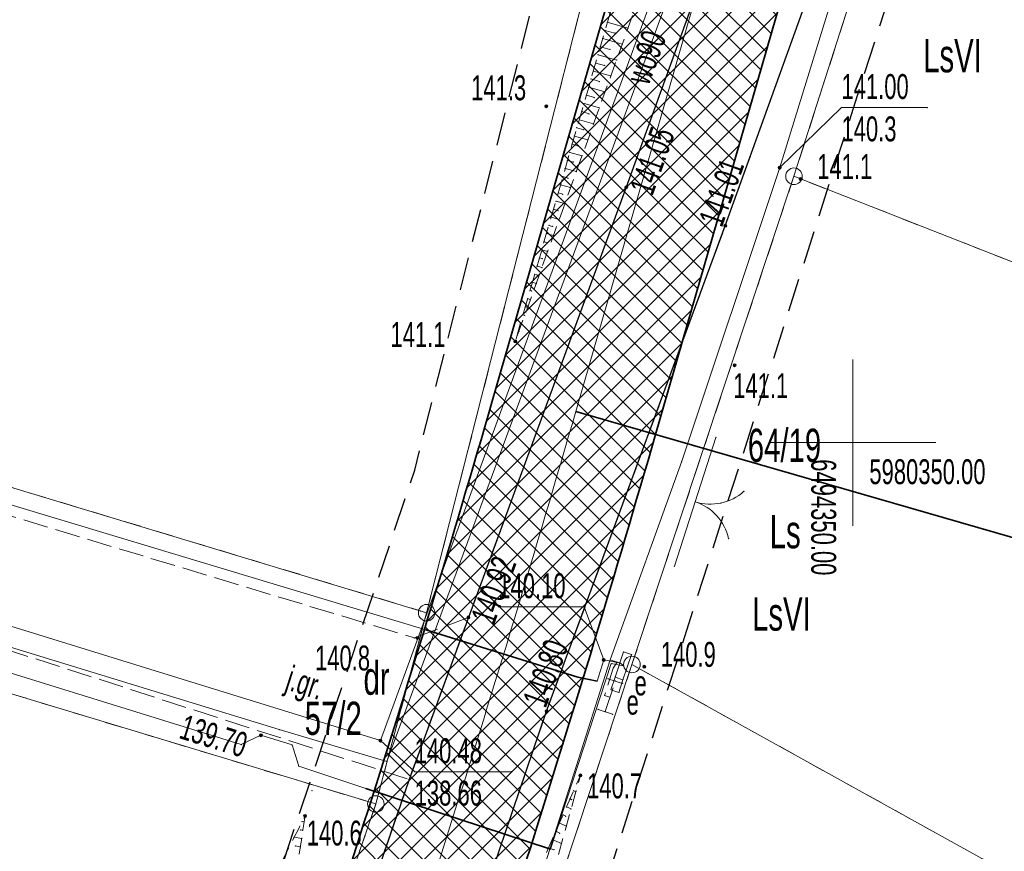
# Model space of a CAD drawing. Extents: x 6456700 to 6518119, y 5963420 to 5980059.
# Tile 13 of 256: x 6511594 to 6511623, y 5963887 to 5963912. Entities that reach past the tile are written whole.
import ezdxf
from ezdxf.enums import TextEntityAlignment as Align

# ---------------------------------------------------------------- set-up
doc = ezdxf.new("R2010")
doc.units = 0
doc.header["$MEASUREMENT"] = 0
for name, pattern in [('L_0_03', [1, 0.5, -0.5]), ('L_0_04', [1.5, 1, -0.5]), ('L_0_52', [1, 0.75, -0.25]), ('L_0_5A', [0.75, 0.5, -0.25])]:
    doc.linetypes.add(name, pattern=pattern)
doc.layers.get('0').update_dxf_attribs({"color": 2, "linetype": 'CONTINUOUS', "lineweight": 5})
for name, color, linetype, lineweight in [('000_Inne__niezydentyfikowane_', 7, 'CONTINUOUS', 18), ('18mm Kreska ciągła', 7, 'CONTINUOUS', 18), ('202_punkt_graniczny', 7, 'CONTINUOUS', 18), ('209_oznaczenie_konturu_klasyfikacyjnego', 96, 'CONTINUOUS', 18), ('210_oznaczenie_konturu_uzytku_gruntowego', 96, 'CONTINUOUS', 18), ('211_numer_dzialki_ewidencyjnej', 7, 'CONTINUOUS', 18), ('218_kontur_uzytku_gruntowego', 96, 'L_0_03', 18), ('219_dzialka_ewidencyjna', 7, 'CONTINUOUS', 18), ('35mm Ciągła', 7, 'CONTINUOUS', 35), ('brama', 7, 'CONTINUOUS', 18), ('jezdnia', 7, 'CONTINUOUS', 18), ('jezdnia_Atr17', 7, 'CONTINUOUS', 18), ('kraweznik', 7, 'CONTINUOUS', 18), ('obudowa_ochronna_przewodu', 7, 'CONTINUOUS', 18), ('ogrodzenie_trwale', 7, 'CONTINUOUS', 18), ('pikieta_naturalna', 7, 'CONTINUOUS', 18), ('pikieta_naturalna_Atr2', 7, 'CONTINUOUS', 18), ('pikieta_sztuczna', 7, 'CONTINUOUS', 18), ('pikieta_sztuczna_Atr2', 7, 'CONTINUOUS', 18), ('przewod_elektroenergetyczny_podziemny', 7, 'CONTINUOUS', 18), ('przewod_elektroenergetyczny_podziemny___ob__projektowany', 7, 'CONTINUOUS', 18), ('przewod_kanalizacyjny', 7, 'CONTINUOUS', 18), ('przewod_wodociagowy', 7, 'CONTINUOUS', 18), ('przewod_wodociagowy_Atr1', 7, 'CONTINUOUS', 18), ('rzedna', 7, 'CONTINUOUS', 18), ('rzedna_Atr2', 7, 'CONTINUOUS', 18), ('rzedna_Atr3', 7, 'CONTINUOUS', 18), ('siatka_krzyrzy', 7, 'CONTINUOUS', 18), ('skarpa_nieumocniona', 7, 'CONTINUOUS', 18), ('szafa_elektroenergetyczna_lub_kontener', 7, 'CONTINUOUS', 18), ('szafa_elektroenergetyczna_lub_kontener_Atr17', 7, 'CONTINUOUS', 18), ('Zakres', 7, 'CONTINUOUS', 18)]:
    doc.layers.add(name, color=color, linetype=linetype, lineweight=lineweight)
doc.styles.get("Standard").update_dxf_attribs({"font": 'txt', "width": 0.75})

# ---------------------------------------------------------------- blocks, each defined once
blk = doc.blocks.new('mdcp_nowa')
at = {"layer": 'pikieta_naturalna', "linetype": 'Continuous', "lineweight": 18}
for points in [[(6494340.77, 5980360.085, 1), (6494340.77, 5980360.175, 1)], [(6494348.43, 5980357.895, 1), (6494348.43, 5980357.985, 1)], [(6494339.84, 5980353.005, 1), (6494339.84, 5980353.095, 1)], [(6494346.44, 5980352.285, 1), (6494346.44, 5980352.375, 1)], [(6494336.89, 5980344.075, 1), (6494336.89, 5980344.165, 1)], [(6494343.72, 5980343.205, 1), (6494343.72, 5980343.295, 1)], [(6494341.8, 5980339.935, 1), (6494341.8, 5980340.025, 1)], [(6494333.51, 5980338.715, 1), (6494333.51, 5980338.805, 1)]]:
    blk.add_hatch(color=18, dxfattribs=at).paths.add_polyline_path(points)
at = {"layer": 'pikieta_sztuczna', "linetype": 'Continuous', "lineweight": 18}
for points in [[(6494343.18, 5980357.645, 1), (6494343.18, 5980357.735, 1)], [(6494346.16, 5980356.485, 1), (6494346.16, 5980356.575, 1)], [(6494338.43, 5980344.695, 1), (6494338.43, 5980344.785, 1)], [(6494340.78, 5980341.865, 1), (6494340.78, 5980341.955, 1)]]:
    blk.add_hatch(color=18, dxfattribs=at).paths.add_polyline_path(points)
at = {"layer": 'rzedna', "linetype": 'Continuous', "lineweight": 18}
for color, points in [(18, [(6494347.8, 5980358.235, 1), (6494347.8, 5980358.325, 1)]), (1, [(6494342.5, 5980343.415, 1), (6494342.5, 5980343.505, 1)]), (1, [(6494332.18, 5980341.145, 1), (6494332.18, 5980341.235, 1)]), (18, [(6494335.78, 5980340.985, 1), (6494335.78, 5980341.075, 1)])]:
    blk.add_hatch(color=color, dxfattribs=at).paths.add_polyline_path(points)
at = {"layer": '000_Inne__niezydentyfikowane_', "linetype": 'Continuous', "lineweight": 18, "flags": 128}
for points in [[(6494342.61, 5980362.66), (6494343.23, 5980362.48)], [(6494342.54, 5980362.41), (6494342.84, 5980362.33)], [(6494342.47, 5980362.17), (6494343.06, 5980362)], [(6494342.33, 5980361.68), (6494342.89, 5980361.52)], [(6494342.4, 5980361.92), (6494342.69, 5980361.84)], [(6494342.26, 5980361.43), (6494342.53, 5980361.36)], [(6494342.19, 5980361.19), (6494342.71, 5980361.04)], [(6494342.12, 5980360.95), (6494342.37, 5980360.87)], [(6494342.05, 5980360.7), (6494342.54, 5980360.56)], [(6494341.91, 5980360.21), (6494342.37, 5980360.08)], [(6494341.98, 5980360.46), (6494342.22, 5980360.39)], [(6494341.84, 5980359.97), (6494342.06, 5980359.9)], [(6494341.77, 5980359.72), (6494342.19, 5980359.6)], [(6494341.69, 5980359.48), (6494341.9, 5980359.42)], [(6494341.55, 5980358.99), (6494341.74, 5980358.93)], [(6494341.62, 5980359.23), (6494342.02, 5980359.12)], [(6494341.48, 5980358.74), (6494341.85, 5980358.64)], [(6494341.41, 5980358.5), (6494341.59, 5980358.45)], [(6494341.34, 5980358.25), (6494341.68, 5980358.16)], [(6494341.27, 5980358.01), (6494341.43, 5980357.96)], [(6494341.13, 5980357.52), (6494341.27, 5980357.48)], [(6494341.2, 5980357.76), (6494341.5, 5980357.68)], [(6494341.06, 5980357.27), (6494341.33, 5980357.2)], [(6494340.99, 5980357.03), (6494341.12, 5980356.99)], [(6494340.92, 5980356.79), (6494341.16, 5980356.72)], [(6494340.85, 5980356.54), (6494340.96, 5980356.51)], [(6494340.71, 5980356.05), (6494340.8, 5980356.02)], [(6494340.78, 5980356.3), (6494340.99, 5980356.24)], [(6494340.64, 5980355.81), (6494340.81, 5980355.76)], [(6494340.56, 5980355.56), (6494340.65, 5980355.54)], [(6494340.49, 5980355.32), (6494340.64, 5980355.27)], [(6494340.42, 5980355.07), (6494340.49, 5980355.05)], [(6494340.28, 5980354.58), (6494340.33, 5980354.57)], [(6494340.35, 5980354.83), (6494340.47, 5980354.79)], [(6494340.21, 5980354.34), (6494340.29, 5980354.31)], [(6494340.14, 5980354.09), (6494340.17, 5980354.08)], [(6494340.07, 5980353.85), (6494340.12, 5980353.83)], [(6494339.93, 5980353.36), (6494339.95, 5980353.35)], [(6494340, 5980353.6), (6494340.02, 5980353.6)], [(6494341.6, 5980339.52), (6494341.67, 5980339.49)], [(6494341.49, 5980339.28), (6494341.54, 5980339.25)], [(6494341.38, 5980339.03), (6494341.52, 5980338.97)], [(6494333.48, 5980338.58), (6494333.42, 5980338.59)], [(6494341.17, 5980338.54), (6494341.38, 5980338.45)], [(6494341.28, 5980338.79), (6494341.36, 5980338.75)], [(6494333.44, 5980338.33), (6494333.37, 5980338.34)], [(6494341.06, 5980338.3), (6494341.18, 5980338.24)], [(6494333.41, 5980338.08), (6494333.18, 5980338.12)], [(6494340.95, 5980338.05), (6494341.23, 5980337.93)], [(6494333.37, 5980337.83), (6494333.22, 5980337.86)], [(6494340.84, 5980337.8), (6494341, 5980337.74)]]:
    blk.add_lwpolyline(points, dxfattribs=at)
at = {"layer": '000_Inne__niezydentyfikowane_'}
for p in [(6494342.61, 5980362.66), (6494342.54, 5980362.41), (6494342.84, 5980362.33), (6494343.23, 5980362.48), (6494342.47, 5980362.17), (6494343.06, 5980362), (6494342.33, 5980361.68), (6494342.4, 5980361.92), (6494342.69, 5980361.84), (6494342.26, 5980361.43), (6494342.53, 5980361.36), (6494342.89, 5980361.52), (6494342.19, 5980361.19), (6494342.12, 5980360.95), (6494342.37, 5980360.87), (6494342.71, 5980361.04), (6494342.05, 5980360.7), (6494342.54, 5980360.56), (6494341.91, 5980360.21), (6494341.98, 5980360.46), (6494342.22, 5980360.39), (6494341.84, 5980359.97), (6494342.06, 5980359.9), (6494342.37, 5980360.08), (6494341.77, 5980359.72), (6494342.19, 5980359.6), (6494341.69, 5980359.48), (6494341.9, 5980359.42), (6494341.55, 5980358.99), (6494341.62, 5980359.23), (6494342.02, 5980359.12), (6494341.48, 5980358.74), (6494341.74, 5980358.93), (6494341.41, 5980358.5), (6494341.59, 5980358.45), (6494341.85, 5980358.64), (6494341.34, 5980358.25), (6494341.68, 5980358.16), (6494341.27, 5980358.01), (6494341.43, 5980357.96), (6494341.13, 5980357.52), (6494341.2, 5980357.76), (6494341.5, 5980357.68), (6494341.06, 5980357.27), (6494341.27, 5980357.48), (6494340.99, 5980357.03), (6494341.12, 5980356.99), (6494341.33, 5980357.2), (6494340.92, 5980356.79), (6494341.16, 5980356.72), (6494340.85, 5980356.54), (6494340.96, 5980356.51), (6494340.71, 5980356.05), (6494340.78, 5980356.3), (6494340.99, 5980356.24), (6494340.64, 5980355.81), (6494340.8, 5980356.02), (6494340.81, 5980355.76), (6494340.56, 5980355.56), (6494340.65, 5980355.54), (6494340.49, 5980355.32), (6494340.64, 5980355.27), (6494340.42, 5980355.07), (6494340.49, 5980355.05), (6494340.28, 5980354.58), (6494340.33, 5980354.57), (6494340.35, 5980354.83), (6494340.47, 5980354.79), (6494340.21, 5980354.34), (6494340.29, 5980354.31), (6494340.14, 5980354.09), (6494340.17, 5980354.08), (6494340.07, 5980353.85), (6494340.12, 5980353.83), (6494339.93, 5980353.36), (6494340, 5980353.6), (6494340.02, 5980353.6), (6494339.95, 5980353.35), (6494341.6, 5980339.52), (6494341.67, 5980339.49), (6494341.49, 5980339.28), (6494341.54, 5980339.25), (6494341.38, 5980339.03), (6494341.52, 5980338.97), (6494333.42, 5980338.59), (6494333.48, 5980338.58), (6494341.17, 5980338.54), (6494341.28, 5980338.79), (6494341.36, 5980338.75), (6494333.37, 5980338.34), (6494333.44, 5980338.33), (6494341.06, 5980338.3), (6494341.18, 5980338.24), (6494341.38, 5980338.45), (6494333.18, 5980338.12), (6494333.41, 5980338.08), (6494340.95, 5980338.05), (6494333.22, 5980337.86), (6494333.37, 5980337.83), (6494340.84, 5980337.8), (6494341, 5980337.74), (6494341.23, 5980337.93)]:
    blk.add_point(p, dxfattribs=at)
at = {"layer": '202_punkt_graniczny', "color": 7, "linetype": 'Continuous', "lineweight": 18}
for centre in [(6494348.23, 5980358.02), (6494337.17, 5980344.88), (6494343.35, 5980343.32), (6494335.64, 5980339.12)]:
    blk.add_circle(centre, 0.25, dxfattribs=at)
at = {"layer": '202_punkt_graniczny'}
for p in [(6494348.23, 5980358.02), (6494337.17, 5980344.88), (6494343.35, 5980343.32), (6494335.64, 5980339.12)]:
    blk.add_point(p, dxfattribs=at)
at = {"layer": '218_kontur_uzytku_gruntowego', "lineweight": 18, "flags": 128}
for points in [[(6494337.17, 5980344.88), (6494350.97, 5980399.08)], [(6494352.81, 5980372.33), (6494348.23, 5980358.02)], [(6494348.23, 5980358.02), (6494343.35, 5980343.32)], [(6494366.85, 5980350.72), (6494348.23, 5980358.02)], [(6494337.17, 5980344.88), (6494307.26, 5980353.91)], [(6494335.64, 5980339.12), (6494315.22, 5980345.29)], [(6494335.64, 5980339.12), (6494337.17, 5980344.88)], [(6494343.35, 5980343.32), (6494338.33, 5980328.14)], [(6494363.97, 5980331.89), (6494343.35, 5980343.32)], [(6494331.59, 5980327.29), (6494335.64, 5980339.12)]]:
    blk.add_lwpolyline(points, dxfattribs=at)
at = {"layer": '218_kontur_uzytku_gruntowego'}
for p in [(6494348.23, 5980358.02), (6494348.23, 5980358.02), (6494348.23, 5980358.02), (6494348.23, 5980358.02), (6494348.23, 5980358.02), (6494348.23, 5980358.02), (6494337.17, 5980344.88), (6494337.17, 5980344.88), (6494337.17, 5980344.88), (6494337.17, 5980344.88), (6494337.17, 5980344.88), (6494337.17, 5980344.88), (6494343.35, 5980343.32), (6494343.35, 5980343.32), (6494343.35, 5980343.32), (6494343.35, 5980343.32), (6494343.35, 5980343.32), (6494343.35, 5980343.32), (6494335.64, 5980339.12), (6494335.64, 5980339.12), (6494335.64, 5980339.12), (6494335.64, 5980339.12), (6494335.64, 5980339.12), (6494335.64, 5980339.12)]:
    blk.add_point(p, dxfattribs=at)
at = {"layer": '219_dzialka_ewidencyjna', "color": 3, "linetype": 'Continuous', "lineweight": 18, "flags": 128}
for points in [[(6494337.17, 5980344.88), (6494350.97, 5980399.08)], [(6494352.81, 5980372.33), (6494348.23, 5980358.02)], [(6494348.23, 5980358.02), (6494343.35, 5980343.32)], [(6494348.23, 5980358.02), (6494366.85, 5980350.72)], [(6494307.26, 5980353.91), (6494337.17, 5980344.88)], [(6494335.64, 5980339.12), (6494315.22, 5980345.29)], [(6494335.64, 5980339.12), (6494337.17, 5980344.88)], [(6494343.35, 5980343.32), (6494338.33, 5980328.14)], [(6494343.35, 5980343.32), (6494363.97, 5980331.89)], [(6494331.59, 5980327.29), (6494335.64, 5980339.12)]]:
    blk.add_lwpolyline(points, dxfattribs=at)
at = {"layer": '219_dzialka_ewidencyjna', "color": 3}
for p in [(6494348.23, 5980358.02), (6494348.23, 5980358.02), (6494348.23, 5980358.02), (6494337.17, 5980344.88), (6494337.17, 5980344.88), (6494337.17, 5980344.88), (6494343.35, 5980343.32), (6494343.35, 5980343.32), (6494343.35, 5980343.32), (6494335.64, 5980339.12), (6494335.64, 5980339.12), (6494335.64, 5980339.12)]:
    blk.add_point(p, dxfattribs=at)
at = {"layer": 'brama', "color": 7, "linetype": 'Continuous', "lineweight": 18, "flags": 128}
blk.add_lwpolyline([(6494345.88, 5980350.16), (6494344.63, 5980346.28)], dxfattribs=at)
at = {"layer": 'brama', "color": 7, "linetype": 'Continuous', "lineweight": 18}
for centre, start, end in [((6494345.715, 5980349.648), 252.143, 312.143), ((6494344.795, 5980346.792), 12.143, 72.143)]:
    blk.add_arc(centre, 1.5, start, end, dxfattribs=at)
at = {"layer": 'brama'}
for p in [(6494345.88, 5980350.16), (6494346.721, 5980348.536), (6494345.255, 5980348.22), (6494345.255, 5980348.22), (6494346.03, 5980348.181), (6494345.907, 5980347.799), (6494346.261, 5980347.108), (6494344.63, 5980346.28)]:
    blk.add_point(p, dxfattribs=at)
at = {"layer": 'jezdnia', "color": 7, "linetype": 'L_0_52', "lineweight": 18, "flags": 128}
for points in [[(6494379.042, 5980205.355), (6494370.45, 5980215.77), (6494359.26, 5980229.24), (6494350.5, 5980239.82), (6494339.7, 5980252.95), (6494336.61, 5980259.13), (6494333.07, 5980266.18), (6494330.52, 5980271.55), (6494329.52, 5980273.86), (6494327.36, 5980280.45), (6494325.85, 5980287.51), (6494325.03, 5980292.79), (6494325.01, 5980298.89), (6494326.29, 5980307.39), (6494327.89, 5980313.55), (6494331.08, 5980323.3), (6494333.2, 5980329.82), (6494336.64, 5980339.86), (6494338.43, 5980344.74), (6494343.18, 5980357.69), (6494347.78, 5980370.45), (6494349.48, 5980375.48), (6494354.04, 5980390.75), (6494352.32, 5980395.68), (6494357.03, 5980411.08), (6494361.23, 5980414.73), (6494366, 5980430.68), (6494370.3, 5980444.82), (6494371.15, 5980446.91), (6494375.47, 5980461.29), (6494375.75, 5980465.48), (6494375.18, 5980467.78), (6494374.35, 5980469.42), (6494371.15, 5980471.55), (6494375.07, 5980474.78), (6494376.5, 5980474.51), (6494378.65, 5980474.86), (6494379.97, 5980476.75), (6494382.89, 5980482.91), (6494394.43, 5980504.41), (6494396.68, 5980509.18), (6494397.56, 5980513.25), (6494397.03, 5980515.6), (6494395.56, 5980517.85), (6494398.63, 5980521.01), (6494399.16, 5980521.01), (6494402.03, 5980519.87), (6494404.28, 5980515.27), (6494407.43, 5980515.58), (6494404.79, 5980512.24), (6494403.37, 5980510.89), (6494402.78, 5980510.36), (6494400.53, 5980507.9), (6494398.16, 5980504.63), (6494391.04, 5980491.44), (6494385.61, 5980481.01), (6494383.82, 5980476.78), (6494378.9, 5980461.73), (6494373.96, 5980446.06), (6494373.47, 5980443.93), (6494369.12, 5980430), (6494367.09, 5980423.07), (6494366.46, 5980420.98), (6494364.17, 5980413.15), (6494352.58, 5980374.75), (6494350.86, 5980369.56), (6494346.16, 5980356.53), (6494340.78, 5980341.91), (6494336.32, 5980328.77), (6494333.97, 5980321.61), (6494330.37, 5980310.3), (6494329.56, 5980306.83), (6494328.8, 5980302.75), (6494328.17, 5980297.83), (6494328.48, 5980291.97), (6494329.06, 5980287.64), (6494330.85, 5980279.62), (6494332.58, 5980274.8), (6494333.58, 5980272.52), (6494336.35, 5980266.75), (6494340.04, 5980259.2), (6494342.54, 5980254.89), (6494352.41, 5980242.52), (6494362.09, 5980230.97), (6494370.78, 5980220.42), (6494371.58, 5980219.4), (6494373.43, 5980217.24), (6494381.565, 5980207.291)], [(6494333.07, 5980266.18), (6494330.52, 5980271.55), (6494329.52, 5980273.86), (6494327.36, 5980280.45), (6494325.85, 5980287.51), (6494325.03, 5980292.79), (6494325.01, 5980298.89), (6494326.29, 5980307.39), (6494327.89, 5980313.55), (6494331.08, 5980323.3), (6494333.2, 5980329.82), (6494336.64, 5980339.86), (6494338.43, 5980344.74), (6494343.18, 5980357.69), (6494347.78, 5980370.45), (6494349.48, 5980375.48), (6494354.04, 5980390.75), (6494352.32, 5980395.68), (6494357.03, 5980411.08), (6494361.23, 5980414.73), (6494366, 5980430.68), (6494370.3, 5980444.82), (6494371.15, 5980446.91), (6494375.47, 5980461.29), (6494375.75, 5980465.48), (6494375.18, 5980467.78), (6494374.35, 5980469.42), (6494371.15, 5980471.55), (6494375.07, 5980474.78), (6494376.5, 5980474.51), (6494378.65, 5980474.86), (6494379.97, 5980476.75), (6494382.89, 5980482.91), (6494394.43, 5980504.41), (6494396.68, 5980509.18), (6494397.56, 5980513.25), (6494397.03, 5980515.6), (6494395.56, 5980517.85), (6494398.63, 5980521.01), (6494399.16, 5980521.01), (6494402.03, 5980519.87), (6494404.28, 5980515.27), (6494407.43, 5980515.58), (6494404.79, 5980512.24), (6494403.37, 5980510.89), (6494402.78, 5980510.36), (6494400.53, 5980507.9), (6494398.16, 5980504.63), (6494391.04, 5980491.44), (6494385.61, 5980481.01), (6494383.82, 5980476.78), (6494378.9, 5980461.73), (6494373.96, 5980446.06), (6494373.47, 5980443.93), (6494369.12, 5980430), (6494367.09, 5980423.07), (6494366.46, 5980420.98), (6494364.17, 5980413.15), (6494352.58, 5980374.75), (6494350.86, 5980369.56), (6494346.16, 5980356.53), (6494340.78, 5980341.91), (6494336.32, 5980328.77), (6494333.97, 5980321.61), (6494330.37, 5980310.3), (6494329.56, 5980306.83), (6494328.8, 5980302.75), (6494328.17, 5980297.83), (6494328.48, 5980291.97), (6494329.06, 5980287.64), (6494330.85, 5980279.62), (6494332.58, 5980274.8), (6494333.58, 5980272.52), (6494336.35, 5980266.75), (6494339.19, 5980259.41), (6494334.28, 5980263.76)], [(6494336.8, 5980344.12), (6494338.43, 5980344.74), (6494336.64, 5980339.86), (6494317.04, 5980346.19), (6494295.32, 5980352.24), (6494293.29, 5980355.83), (6494318.4, 5980349.68)]]:
    blk.add_lwpolyline(points, close=True, dxfattribs=at)
at = {"layer": 'jezdnia'}
for p in [(6494343.18, 5980357.69), (6494343.18, 5980357.69), (6494346.16, 5980356.53), (6494346.16, 5980356.53), (6494338.43, 5980344.74), (6494338.43, 5980344.74), (6494338.43, 5980344.74), (6494336.8, 5980344.12), (6494340.78, 5980341.91), (6494340.78, 5980341.91), (6494336.64, 5980339.86), (6494336.64, 5980339.86), (6494336.64, 5980339.86)]:
    blk.add_point(p, dxfattribs=at)
at = {"layer": 'kraweznik', "color": 7, "linetype": 'Continuous', "lineweight": 25, "flags": 128}
for points in [[(6494330.37, 5980310.3), (6494333.97, 5980321.61), (6494336.32, 5980328.77), (6494340.78, 5980341.91), (6494346.16, 5980356.53), (6494350.86, 5980369.56), (6494352.58, 5980374.75), (6494364.17, 5980413.15), (6494366.46, 5980420.98), (6494367.09, 5980423.07), (6494373.47, 5980443.93), (6494373.96, 5980446.06), (6494378.9, 5980461.73), (6494383.82, 5980476.78), (6494385.61, 5980481.01), (6494391.04, 5980491.44), (6494398.16, 5980504.63), (6494400.53, 5980507.9), (6494402.78, 5980510.36), (6494403.37, 5980510.89), (6494404.79, 5980512.24)], [(6494374.35, 5980469.42), (6494375.18, 5980467.78), (6494375.75, 5980465.48), (6494375.47, 5980461.29), (6494371.15, 5980446.91), (6494370.3, 5980444.82), (6494366, 5980430.68), (6494361.23, 5980414.73), (6494357.03, 5980411.08), (6494352.32, 5980395.68), (6494354.04, 5980390.75), (6494349.48, 5980375.48), (6494347.78, 5980370.45), (6494343.18, 5980357.69), (6494338.43, 5980344.74), (6494336.64, 5980339.86), (6494333.2, 5980329.82), (6494331.08, 5980323.3), (6494327.89, 5980313.55), (6494326.29, 5980307.39)], [(6494374.35, 5980469.42), (6494375.18, 5980467.78), (6494375.75, 5980465.48), (6494375.47, 5980461.29), (6494371.15, 5980446.91), (6494370.3, 5980444.82), (6494366, 5980430.68), (6494361.23, 5980414.73), (6494357.03, 5980411.08), (6494352.32, 5980395.68), (6494354.04, 5980390.75), (6494349.48, 5980375.48), (6494347.78, 5980370.45), (6494343.18, 5980357.69), (6494338.43, 5980344.74), (6494336.64, 5980339.86), (6494333.2, 5980329.82), (6494331.08, 5980323.3), (6494327.89, 5980313.55), (6494326.29, 5980307.39)]]:
    blk.add_lwpolyline(points, dxfattribs=at)
at = {"layer": 'kraweznik'}
for p in [(6494343.18, 5980357.69), (6494343.18, 5980357.69), (6494346.16, 5980356.53), (6494338.43, 5980344.74), (6494338.43, 5980344.74), (6494340.78, 5980341.91), (6494336.64, 5980339.86), (6494336.64, 5980339.86)]:
    blk.add_point(p, dxfattribs=at)
at = {"layer": 'obudowa_ochronna_przewodu', "color": 7, "linetype": 'Continuous', "lineweight": 35, "flags": 128}
for points in [[(6494337.15, 5980344.36), (6494341.72, 5980342.94), (6494342.3, 5980342.82)], [(6494335.34, 5980339.59), (6494340.9, 5980337.76)]]:
    blk.add_lwpolyline(points, dxfattribs=at)
at = {"layer": 'obudowa_ochronna_przewodu'}
for p in [(6494337.15, 5980344.36), (6494341.72, 5980342.94), (6494342.3, 5980342.82), (6494335.34, 5980339.59), (6494340.9, 5980337.76)]:
    blk.add_point(p, dxfattribs=at)
at = {"layer": 'ogrodzenie_trwale'}
for p in [(6494340.77, 5980360.13), (6494348.43, 5980357.94), (6494348.43, 5980357.94), (6494345.88, 5980350.16), (6494344.63, 5980346.28), (6494336.98, 5980344.93), (6494343.72, 5980343.25), (6494333.72, 5980339.52)]:
    blk.add_point(p, dxfattribs=at)
at = {"layer": 'pikieta_naturalna', "color": 7, "linetype": 'Continuous', "lineweight": 18}
for centre in [(6494340.77, 5980360.13), (6494348.43, 5980357.94), (6494339.84, 5980353.05), (6494346.44, 5980352.33), (6494336.89, 5980344.12), (6494343.72, 5980343.25), (6494341.8, 5980339.98), (6494333.51, 5980338.76)]:
    blk.add_circle(centre, 0.045, dxfattribs=at)
at = {"layer": 'pikieta_naturalna'}
for p in [(6494340.77, 5980360.13), (6494348.43, 5980357.94), (6494339.84, 5980353.05), (6494346.44, 5980352.33), (6494336.89, 5980344.12), (6494343.72, 5980343.25), (6494341.8, 5980339.98), (6494333.51, 5980338.76)]:
    blk.add_point(p, dxfattribs=at)
at = {"layer": 'pikieta_sztuczna', "color": 7, "linetype": 'Continuous', "lineweight": 18}
for centre in [(6494343.18, 5980357.69), (6494346.16, 5980356.53), (6494338.43, 5980344.74), (6494340.78, 5980341.91)]:
    blk.add_circle(centre, 0.045, dxfattribs=at)
at = {"layer": 'pikieta_sztuczna'}
for p in [(6494343.18, 5980357.69), (6494346.16, 5980356.53), (6494338.43, 5980344.74), (6494340.78, 5980341.91)]:
    blk.add_point(p, dxfattribs=at)
at = {"layer": 'przewod_elektroenergetyczny_podziemny', "color": 1, "linetype": 'Continuous', "lineweight": 18, "flags": 128}
for points in [[(6494362.71, 5980286.99), (6494364.08, 5980290.79), (6494356.19, 5980292.75), (6494343.97, 5980295.78), (6494333.82, 5980298.07), (6494333.17, 5980298.27), (6494330.57, 5980302.05), (6494331.83, 5980308.88), (6494333.13, 5980313.17), (6494334.92, 5980318.23), (6494336.72, 5980324.3), (6494338.42, 5980330.02), (6494340.51, 5980336.6), (6494342.7, 5980343.46), (6494344.85, 5980349.44), (6494347.8, 5980358.28), (6494352.2, 5980372.54), (6494353.97, 5980377.32), (6494356.78, 5980386.87), (6494362.13, 5980405.73), (6494364.17, 5980412.2), (6494367.5, 5980422.96)], [(6494263.56, 5980365.975), (6494283.66, 5980359.9), (6494306.02, 5980353.23), (6494315.29, 5980350.95), (6494337.15, 5980344.36), (6494341.72, 5980342.94), (6494342.3, 5980342.82), (6494342.5, 5980343.46), (6494343.01, 5980343.36), (6494343.1, 5980343.28)], [(6494343.1, 5980343.28), (6494342.73, 5980343.35), (6494340.9, 5980337.76), (6494335.34, 5980339.59), (6494333.32, 5980340.26), (6494333.12, 5980340.9), (6494332.18, 5980341.19), (6494331.59, 5980340.91), (6494311.12, 5980347.25), (6494289.42, 5980353.43), (6494264.3, 5980360.94), (6494262.275, 5980361.561)], [(6494342.7, 5980343.46), (6494343.01, 5980343.36), (6494343.1, 5980343.28)]]:
    blk.add_lwpolyline(points, dxfattribs=at)
at = {"layer": 'przewod_elektroenergetyczny_podziemny'}
for p in [(6494347.8, 5980358.28), (6494344.85, 5980349.44), (6494337.15, 5980344.36), (6494342.5, 5980343.46), (6494342.7, 5980343.46), (6494342.7, 5980343.46), (6494342.73, 5980343.35), (6494343.01, 5980343.36), (6494343.01, 5980343.36), (6494343.1, 5980343.28), (6494343.1, 5980343.28), (6494343.1, 5980343.28), (6494341.72, 5980342.94), (6494342.3, 5980342.82), (6494331.59, 5980340.91), (6494332.18, 5980341.19), (6494333.12, 5980340.9), (6494333.32, 5980340.26), (6494335.34, 5980339.59), (6494340.9, 5980337.76)]:
    blk.add_point(p, dxfattribs=at)
at = {"layer": 'przewod_elektroenergetyczny_podziemny___ob__projektowany', "color": 1, "linetype": 'L_0_52', "lineweight": 18, "flags": 128}
for points in [[(6494342.91, 5980343.39), (6494342.79, 5980343.21), (6494342.53, 5980342.39), (6494342.69, 5980342.34)], [(6494342.55, 5980341.9), (6494342.85, 5980342.82)], [(6494343.07, 5980342.75), (6494342.63, 5980342.89)], [(6494342.77, 5980341.82), (6494342.33, 5980341.97)]]:
    blk.add_lwpolyline(points, dxfattribs=at)
at = {"layer": 'przewod_elektroenergetyczny_podziemny___ob__projektowany'}
for p in [(6494342.91, 5980343.39), (6494342.79, 5980343.21), (6494342.63, 5980342.89), (6494342.85, 5980342.82), (6494343.07, 5980342.75), (6494342.53, 5980342.39), (6494342.69, 5980342.34), (6494342.33, 5980341.97), (6494342.55, 5980341.9), (6494342.77, 5980341.82)]:
    blk.add_point(p, dxfattribs=at)
at = {"layer": 'przewod_kanalizacyjny', "color": 34, "linetype": 'Continuous', "lineweight": 18, "flags": 128}
blk.add_lwpolyline([(6494262.797, 5980363.352), (6494294.91, 5980353.67), (6494335.78, 5980341.03), (6494347.82, 5980373.97), (6494362.15, 5980422.68)], dxfattribs=at)
at = {"layer": 'przewod_kanalizacyjny'}
blk.add_point((6494335.78, 5980341.03), dxfattribs=at)
at = {"layer": 'przewod_wodociagowy', "color": 5, "linetype": 'Continuous', "lineweight": 18, "flags": 128}
blk.add_lwpolyline([(6494513.5, 5980663.95), (6494476.06, 5980647.42), (6494449.16, 5980639.62), (6494440.37, 5980633.47), (6494436.09, 5980630.48), (6494434.52, 5980628.04), (6494423.72, 5980591.82), (6494423.49, 5980583.76), (6494407.79, 5980559.35), (6494414.54, 5980555.87), (6494409.04, 5980527.84), (6494395.85, 5980508.25), (6494380.37, 5980480.1), (6494362.54, 5980422.62), (6494348.35, 5980374.02), (6494335.97, 5980340.4), (6494332.73, 5980341.36), (6494294.76, 5980353), (6494262.61, 5980362.71)], dxfattribs=at)
at = {"layer": 'przewod_wodociagowy'}
for p in [(6494332.73, 5980341.36), (6494335.97, 5980340.4)]:
    blk.add_point(p, dxfattribs=at)
at = {"layer": 'rzedna', "color": 7, "linetype": 'Continuous', "lineweight": 18}
for centre in [(6494347.8, 5980358.28), (6494335.78, 5980341.03)]:
    blk.add_circle(centre, 0.045, dxfattribs=at)
at = {"layer": 'rzedna', "color": 1, "linetype": 'Continuous', "lineweight": 18}
for centre in [(6494342.5, 5980343.46), (6494332.18, 5980341.19)]:
    blk.add_circle(centre, 0.045, dxfattribs=at)
at = {"layer": 'rzedna'}
for p in [(6494347.8, 5980358.28), (6494342.5, 5980343.46), (6494332.18, 5980341.19), (6494335.78, 5980341.03)]:
    blk.add_point(p, dxfattribs=at)
at = {"layer": 'rzedna_Atr2', "color": 7, "linetype": 'Continuous', "lineweight": 18, "flags": 128}
for points in [[(6494347.8, 5980358.28), (6494349.66, 5980360.09), (6494352.243, 5980360.09)], [(6494342.5, 5980343.46), (6494341.91, 5980345.06), (6494339.327, 5980345.06)], [(6494335.78, 5980341.03), (6494336.81, 5980340.09), (6494339.722, 5980340.09)]]:
    blk.add_lwpolyline(points, dxfattribs=at)
at = {"layer": 'rzedna_Atr2'}
for p in [(6494349.66, 5980360.09), (6494352.243, 5980360.09), (6494347.8, 5980358.28), (6494339.327, 5980345.06), (6494341.91, 5980345.06), (6494342.5, 5980343.46), (6494335.78, 5980341.03), (6494336.81, 5980340.09), (6494339.722, 5980340.09)]:
    blk.add_point(p, dxfattribs=at)
at = {"layer": 'siatka_krzyrzy', "linetype": 'Continuous', "lineweight": 18, "flags": 128}
for points in [[(6494350, 5980347.5), (6494350, 5980352.5)], [(6494347.5, 5980350), (6494352.5, 5980350)]]:
    blk.add_lwpolyline(points, dxfattribs=at)
at = {"layer": 'skarpa_nieumocniona', "color": 7, "linetype": 'L_0_5A', "lineweight": 18, "flags": 128}
for points in [[(6494347.04, 5980378), (6494348.64, 5980377.52), (6494339.84, 5980353.05)], [(6494330.53, 5980302.61), (6494331.28, 5980310.25), (6494335.02, 5980321.37), (6494336.81, 5980328.62), (6494341.8, 5980339.98), (6494338.51, 5980328.11), (6494336.22, 5980321.16), (6494332.88, 5980310.03)], [(6494322.93, 5980305.27), (6494324.34, 5980314.57), (6494328.14, 5980324.32), (6494331.05, 5980333.92), (6494333.51, 5980338.76), (6494332.15, 5980329.94), (6494329.55, 5980323.82), (6494326.56, 5980314.04), (6494322.41, 5980299.99)]]:
    blk.add_lwpolyline(points, close=True, dxfattribs=at)
at = {"layer": 'skarpa_nieumocniona'}
for p in [(6494339.84, 5980353.05), (6494339.84, 5980353.05), (6494341.8, 5980339.98), (6494341.8, 5980339.98), (6494333.51, 5980338.76), (6494333.51, 5980338.76)]:
    blk.add_point(p, dxfattribs=at)
at = {"layer": 'szafa_elektroenergetyczna_lub_kontener', "color": 1, "linetype": 'Continuous', "lineweight": 18, "flags": 128}
for points in [[(6494342.85, 5980342.94), (6494343.1, 5980343.7), (6494343.34, 5980343.62), (6494343.08, 5980342.86)], [(6494342.85, 5980342.94), (6494343.08, 5980342.86), (6494342.96, 5980342.48), (6494342.72, 5980342.56)]]:
    blk.add_lwpolyline(points, close=True, dxfattribs=at)
at = {"layer": 'szafa_elektroenergetyczna_lub_kontener'}
for p in [(6494343.1, 5980343.7), (6494343.34, 5980343.62), (6494342.85, 5980342.94), (6494342.85, 5980342.94), (6494343.08, 5980342.86), (6494343.08, 5980342.86), (6494342.72, 5980342.56), (6494342.96, 5980342.48)]:
    blk.add_point(p, dxfattribs=at)
at = {"layer": 'Zakres', "linetype": 'L_0_04', "lineweight": 25, "flags": 128}
blk.add_lwpolyline([(6495113.77, 5985050.22), (6495121.12, 5984877.07), (6495125.76, 5984757.87), (6495129.89, 5984649.81), (6495141.08, 5984611.3), (6495145.77, 5984544.53), (6495147.36, 5984487.27), (6495157.22, 5984392.07), (6495162.95, 5984387.45), (6495180.24, 5984384.16), (6495229.5, 5984386.61), (6495251.65, 5984373.41), (6495258.77, 5984357.12), (6495255.44, 5984330.44), (6495250.77, 5984304.39), (6495252.21, 5984282.78), (6495255.46, 5984256.45), (6495254.94, 5984238.25), (6495266.4, 5984211), (6495277.24, 5984182.33), (6495294.2, 5984133.19), (6495300.94, 5984095.37), (6495313.24, 5984037.69), (6495317.44, 5983978.18), (6495300.35, 5983922.18), (6495282.35, 5983883.38), (6495266.21, 5983862.23), (6495242.03, 5983839.67), (6495211.11, 5983816.86), (6495158.26, 5983772.66), (6495130.6, 5983651.16), (6495116.31, 5983543.43), (6495129.51, 5983346.73), (6495134.58, 5983264.71), (6495139.64, 5983186.97), (6495193.25, 5983077.94), (6495199.2, 5983041.97), (6495206.23, 5983026), (6495208.96, 5983004.88), (6495202.27, 5982979.48), (6495202.42, 5982950.13), (6495209.35, 5982897.38), (6495215.97, 5982850.34), (6495228.6, 5982809.97), (6495226.85, 5982778.82), (6495225.04, 5982750.56), (6495220.26, 5982723.37), (6495226.54, 5982679.97), (6495206.06, 5982669.48), (6495192.68, 5982657.71), (6495184.57, 5982648.65), (6495174.78, 5982624.58), (6495164.23, 5982604.61), (6495150.7, 5982588.3), (6495137.69, 5982582.43), (6495118.26, 5982573.75), (6495100.35, 5982558.42), (6495090.36, 5982544.99), (6495075.87, 5982519.06), (6495060.83, 5982499.68), (6495049.41, 5982485.49), (6495035.07, 5982459.7), (6495006.7, 5982406.64), (6494980.89, 5982351.84), (6494944.35, 5982293.29), (6494925.72, 5982250.11), (6494905.2, 5982190.37), (6494898.43, 5982153.5), (6494879.51, 5982063.89), (6494864.14, 5981992.66), (6494816.93, 5981768.61), (6494777.79, 5981577.7), (6494739.84, 5981394.72), (6494718.65, 5981297.89), (6494716.45, 5981237.31), (6494738.62, 5981208.21), (6494776.48, 5981173.06), (6494817.16, 5981137.44), (6494847.63, 5981109.8), (6494877.39, 5981077.08), (6494912.75, 5981030.55), (6494916.06, 5981014.71), (6494903.86, 5980957.01), (6494916.13, 5980953.51), (6494892.32, 5980927.59), (6494850.7, 5980858.8), (6494806.81, 5980779.89), (6494785.1, 5980753.49), (6494715.22, 5980723.29), (6494679.96, 5980686.78), (6494651.35, 5980651.29), (6494549.14, 5980683.24), (6494511.84, 5980659.66), (6494443.61, 5980630.33), (6494428.78, 5980598.6), (6494431.58, 5980579.46), (6494420.56, 5980549.76), (6494416.45, 5980528.2), (6494403.86, 5980507.16), (6494388.89, 5980482.96), (6494365.32, 5980407.99), (6494335.67, 5980315.15), (6494332.29, 5980297.41), (6494335.1, 5980278.18), (6494347.25, 5980254.84), (6494336.79, 5980250.09), (6494300.04, 5980271.34), (6494320.8, 5980301.43), (6494336.81, 5980349.17), (6494344.85, 5980380.92), (6494360.85, 5980437.13), (6494374.18, 5980476.38), (6494386.14, 5980498.84), (6494403.02, 5980528.52), (6494411.33, 5980563.19), (6494420.84, 5980586.25), (6494420.25, 5980601.11), (6494434.95, 5980635.94), (6494446.75, 5980644.99), (6494465.77, 5980647.27), (6494513.02, 5980669.46), (6494507.85, 5980679.68), (6494547.89, 5980705.83), (6494570.06, 5980691.34), (6494636.17, 5980669.05), (6494706.14, 5980756.86), (6494742.78, 5980772.58), (6494798.53, 5980814.27), (6494826.12, 5980867.97), (6494849.57, 5980908.6), (6494845.35, 5980942.01), (6494853.94, 5980970.83), (6494891.08, 5980960.54), (6494890.11, 5980965.73), (6494903.94, 5981025.69), (6494869.98, 5981070.3), (6494770.97, 5981160.58), (6494728.18, 5981200.64), (6494706.13, 5981229.56), (6494707.94, 5981299.75), (6494728.84, 5981398.1), (6494767.06, 5981580.19), (6494806.17, 5981770.55), (6494854.36, 5981994.76), (6494869.73, 5982065.97), (6494888.61, 5982155.44), (6494891.67, 5982173.95), (6494895.82, 5982197.45), (6494916.38, 5982253.72), (6494935.47, 5982297.95), (6494954.97, 5982331.67), (6494972.09, 5982356.64), (6494997.76, 5982411.14), (6495026.29, 5982464.48), (6495041.09, 5982491.09), (6495052.99, 5982505.88), (6495067.51, 5982524.6), (6495081.94, 5982550.43), (6495092.99, 5982565.28), (6495112.86, 5982582.29), (6495133.59, 5982591.55), (6495144.48, 5982596.46), (6495155.87, 5982610.19), (6495165.7, 5982628.8), (6495175.96, 5982654.03), (6495185.62, 5982664.83), (6495200.4, 5982677.82), (6495212.49, 5982688.04), (6495209.64, 5982723.43), (6495215.22, 5982750.57), (6495216.87, 5982779.54), (6495218.31, 5982809.31), (6495206.86, 5982847.92), (6495199.44, 5982894.74), (6495192.11, 5982948.71), (6495190.16, 5982979.24), (6495183.47, 5983075.16), (6495129.79, 5983184.34), (6495124.6, 5983264.07), (6495119.53, 5983346.09), (6495106.27, 5983543.75), (6495120.74, 5983652.9), (6495148.75, 5983779.42), (6495204.15, 5983826.04), (6495273.41, 5983889.36), (6495288.53, 5983927.42), (6495300.83, 5983964.69), (6495303.91, 5983980.14), (6495301.32, 5984039.55), (6495291.1, 5984093.63), (6495284.5, 5984130.67), (6495267.84, 5984178.93), (6495257.12, 5984207.3), (6495244.96, 5984236.19), (6495244.79, 5984255.42), (6495242.25, 5984281.97), (6495240.71, 5984304.95), (6495245.55, 5984331.94), (6495248.51, 5984355.64), (6495243.77, 5984366.47), (6495226.98, 5984376.47), (6495179.54, 5984374.12), (6495158.61, 5984378.09), (6495147.7, 5984386.91), (6495137.38, 5984486.61), (6495135.78, 5984544.04), (6495131.18, 5984609.54), (6495119.95, 5984648.2), (6495115.76, 5984757.49), (6495111.12, 5984876.67), (6495103.73, 5985050.93), (6495109.36, 5985081.73), (6495120.41, 5985085.88)], close=True, dxfattribs=at)
at = {"layer": 'Zakres'}
blk.add_point((6494336.81, 5980349.17), dxfattribs=at)
at = {"layer": '209_oznaczenie_konturu_klasyfikacyjnego', "lineweight": 20, "width": 0.66}
for p in [(6494352.12, 5980362.15), (6494346.97, 5980345.34)]:
    blk.add_text('LsVI', height=1, dxfattribs=at).set_placement(p, align=Align.TOP_LEFT)
at = {"layer": '210_oznaczenie_konturu_uzytku_gruntowego', "lineweight": 20, "width": 0.66}
for s, p in [('Ls', (6494347.5, 5980347.82)), ('dr', (6494335.27, 5980343.41))]:
    blk.add_text(s, height=1, dxfattribs=at).set_placement(p, align=Align.TOP_LEFT)
at = {"layer": '211_numer_dzialki_ewidencyjnej', "color": 7, "lineweight": 20, "width": 0.66}
for s, p in [('64/19', (6494346.84, 5980350.42)), ('57/2', (6494333.5, 5980342.2))]:
    blk.add_text(s, height=1, dxfattribs=at).set_placement(p, align=Align.TOP_LEFT)
at = {"layer": 'jezdnia_Atr17', "color": 7, "lineweight": 15, "width": 0.66}
blk.add_text('j.gr.', height=0.75, rotation=342.1, dxfattribs=at).set_placement((6494333.11, 5980343.3), align=Align.TOP_LEFT)
at = {"layer": 'pikieta_naturalna_Atr2', "color": 7, "lineweight": 15, "width": 0.66}
for s, p in [('141.3', (6494338.51, 5980361.06)), ('141.1', (6494348.93, 5980358.69)), ('141.1', (6494336.08, 5980353.63)), ('141.1', (6494346.4, 5980352.09)), ('140.8', (6494333.81, 5980343.89)), ('140.9', (6494344.22, 5980344)), ('140.7', (6494342, 5980340.04)), ('140.6', (6494333.56, 5980338.62))]:
    blk.add_text(s, height=0.75, dxfattribs=at).set_placement(p, align=Align.TOP_LEFT)
at = {"layer": 'pikieta_sztuczna_Atr2', "color": 7, "lineweight": 15, "width": 0.66}
for s, rotation, p in [('141.05', 70.2, (6494343.26, 5980357.66)), ('141.01', 70.2, (6494345.35, 5980356.71)), ('140.92', 69.9, (6494338.486, 5980344.738)), ('140.80', 69.8, (6494340.046, 5980342.239))]:
    blk.add_text(s, height=0.75, rotation=rotation, dxfattribs=at).set_placement(p, align=Align.TOP_LEFT)
at = {"layer": 'przewod_wodociagowy_Atr1', "color": 5, "lineweight": 15, "width": 0.66}
blk.add_text('wo90', height=0.75, rotation=69.8, dxfattribs=at).set_placement((6494343.149, 5980360.992), align=Align.TOP_LEFT)
at = {"layer": 'rzedna_Atr2', "color": 7, "lineweight": 15, "width": 0.66}
for s, p in [('141.00', (6494349.66, 5980361.098)), ('140.48', (6494336.81, 5980341.098))]:
    blk.add_text(s, height=0.75, dxfattribs=at).set_placement(p, align=Align.TOP_LEFT)
at = {"layer": 'rzedna_Atr2', "color": 1, "lineweight": 15, "width": 0.66}
blk.add_text('140.10', height=0.75, dxfattribs=at).set_placement((6494339.327, 5980346.067), align=Align.TOP_LEFT)
blk.add_text('139.70', height=0.75, rotation=342.8, dxfattribs=at).set_placement((6494329.901, 5980341.828), align=Align.TOP_LEFT)
at = {"layer": 'rzedna_Atr3', "color": 7, "lineweight": 15, "width": 0.66}
for s, p in [('140.3', (6494349.66, 5980359.822)), ('138.66', (6494336.81, 5980339.822))]:
    blk.add_text(s, height=0.75, dxfattribs=at).set_placement(p, align=Align.TOP_LEFT)
at = {"layer": 'siatka_krzyrzy', "lineweight": 15, "width": 0.66}
blk.add_text('5980350.00', height=0.75, dxfattribs=at).set_placement((6494350.5, 5980349.5), align=Align.TOP_LEFT)
blk.add_text('6494350.00', height=0.75, rotation=270, dxfattribs=at).set_placement((6494349.5, 5980349.5), align=Align.TOP_LEFT)
at = {"layer": 'szafa_elektroenergetyczna_lub_kontener_Atr17', "color": 1, "lineweight": 15, "width": 0.66}
for p in [(6494343.43, 5980343.14), (6494343.19, 5980342.56)]:
    blk.add_text('e', height=0.75, dxfattribs=at).set_placement(p, align=Align.TOP_LEFT)

msp = doc.modelspace()

# ---------------------------------------------------------------- block references
at = {"linetype": 'ByBlock'}
msp.add_blockref('mdcp_nowa', (17268.786, -16450.998), dxfattribs=at)

# ---------------------------------------------------------------- next in the draw order: hatches: boundary and pattern name
at = {"layer": '18mm Kreska ciągła'}
h = msp.add_hatch(dxfattribs=at)
h.set_pattern_fill('ANSI37', color=252, scale=4)
h.set_pattern_definition([(45, (6511584.6482, 5963836.2328), (-0.3535534, 0.3535534), []), (135, (6511584.6482, 5963836.2328), (-0.3535534, -0.3535534), [])])
h.paths.add_polyline_path([(6511584.648, 5963839.097), (6511587.535, 5963843.228, 0.069403), (6511591.8, 5963851.597), (6511600.266, 5963876.098, 0.012898), (6511608.043, 5963900.635), (6511625.076, 5963959.619, -0.015188), (6511629.749, 5963974.13), (6511647.149, 5964023.028, -0.031483), (6511654.631, 5964040.489), (6511666.152, 5964063.296, -0.087781), (6511671.583, 5964070.546), (6511672.656, 5964071.552, 0.15074), (6511676.748, 5964078.72), (6511683.845, 5964110.525), (6511685.647, 5964109.419), (6511687.266, 5964102.897), (6511681.628, 5964077.631, -0.15074), (6511676.075, 5964067.903), (6511675.001, 5964066.898, 0.087781), (6511670.614, 5964061.041), (6511659.094, 5964038.235, 0.031483), (6511651.86, 5964021.352), (6511634.459, 5963972.454, 0.015188), (6511629.88, 5963958.231), (6511612.847, 5963899.248, -0.012898), (6511604.992, 5963874.465), (6511596.526, 5963849.964, -0.069403), (6511591.634, 5963840.364), (6511588.747, 5963836.233)])

# ---------------------------------------------------------------- next in the draw order: linework, layer by layer
at = {"layer": '18mm Kreska ciągła', "color": 4, "ltscale": 0.1}
msp.add_lwpolyline([(6511586.698, 5963837.665), (6511589.584, 5963841.796, 0.069403), (6511594.163, 5963850.781), (6511602.629, 5963875.281, 0.012898), (6511610.445, 5963899.941), (6511627.478, 5963958.925, -0.015188), (6511632.104, 5963973.292), (6511649.504, 5964022.19, -0.031483), (6511656.862, 5964039.362), (6511668.383, 5964062.168, -0.087781), (6511673.292, 5964068.722), (6511674.365, 5964069.728, 0.15074), (6511679.188, 5964078.176), (6511685.917, 5964108.332)], format="xyb", dxfattribs=at)
at = {"layer": '35mm Ciągła'}
msp.add_line((6511610.445, 5963899.941), (6511639.267, 5963891.618), dxfattribs=at)
at = {"layer": '35mm Ciągła', "color": 6, "ltscale": 0.1}
for points in [[(6511591.8, 5963851.597), (6511600.266, 5963876.098, 0.012898), (6511608.043, 5963900.635), (6511625.076, 5963959.619, -0.015188), (6511629.749, 5963974.13), (6511647.149, 5964023.028, -0.031483), (6511654.631, 5964040.489), (6511666.152, 5964063.296, -0.087781), (6511671.583, 5964070.546), (6511672.656, 5964071.552, 0.15074), (6511676.748, 5964078.72), (6511683.845, 5964110.525)], [(6511687.266, 5964102.897), (6511681.628, 5964077.631, -0.15074), (6511676.075, 5964067.903), (6511675.001, 5964066.898, 0.087781), (6511670.614, 5964061.041), (6511659.094, 5964038.235, 0.031483), (6511651.86, 5964021.352), (6511634.459, 5963972.454, 0.015188), (6511629.88, 5963958.231), (6511612.847, 5963899.248, -0.012898), (6511604.992, 5963874.465), (6511596.526, 5963849.964, -0.069403)]]:
    msp.add_lwpolyline(points, format="xyb", dxfattribs=at)

doc.saveas('drawing.dxf')
